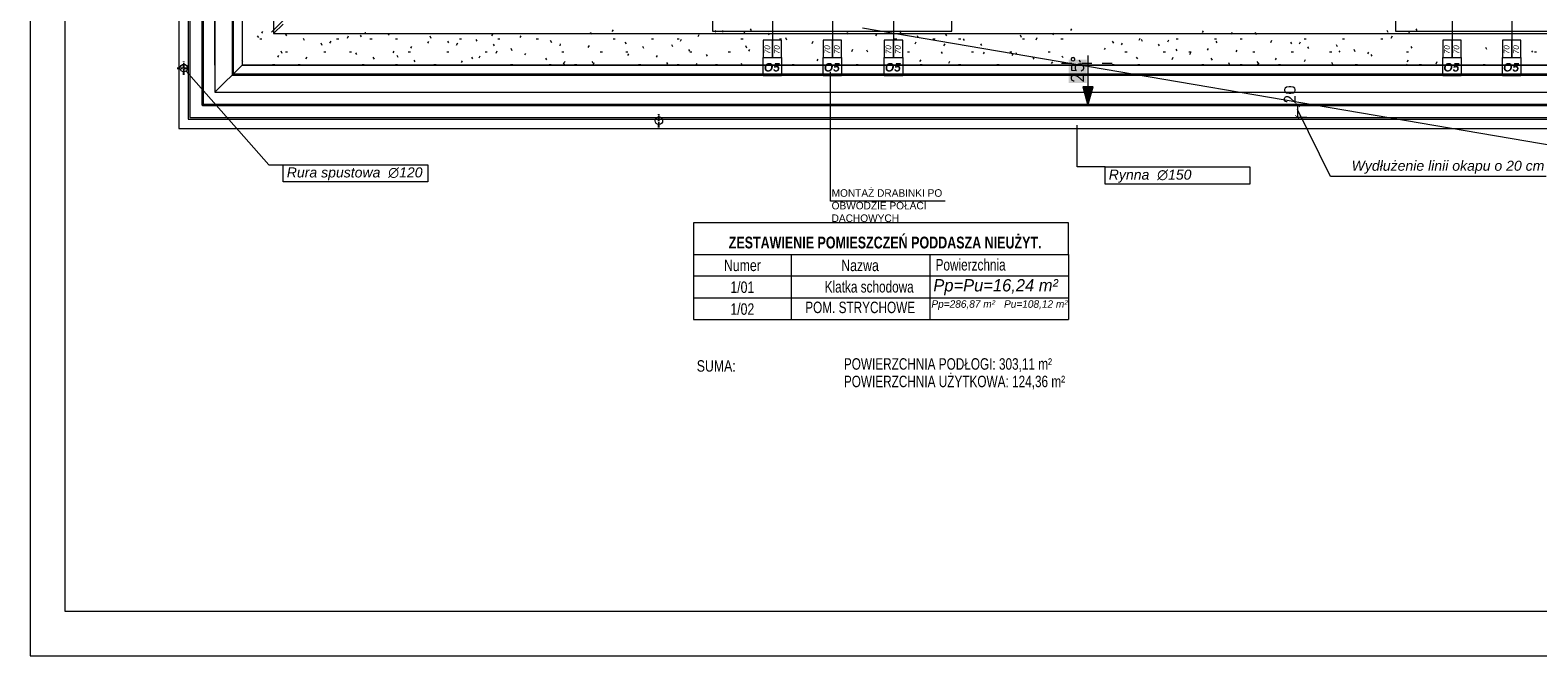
# Model space of a CAD drawing. Header units: millimetres. Extents: x -587 to 33545, y -26688 to 22494.
# Tile 49 of 256: x 8574 to 10968, y 5178 to 6172. Entities that reach past the tile are written whole.
import ezdxf
from ezdxf.lldxf.tags import DXFTag

# ---------------------------------------------------------------- set-up
doc = ezdxf.new("R2010")
doc.units = ezdxf.units.MM
doc.header["$MEASUREMENT"] = 0
doc.linetypes.add('AUSGEZOGEN', pattern=[0])
doc.linetypes.add('STRICHPUNKTX2', pattern=[2, 1, -0.5, 0, -0.5])
doc.layers.add('_B___I__', color=7, linetype='AUSGEZOGEN')
doc.layers.add('tabelki opis', color=7, linetype='Continuous')
for name, color, linetype, lineweight in [('A_l.przerywana', 250, 'ICAD_ISO03W100', 9), ('A_l.widokowa', 250, 'Continuous', 18), ('A_opisy', 166, 'Continuous', 15), ('A_wymiarowanie', 176, 'Continuous', 9), ('l. przerywana', 3, 'ICAD_ISO03W100', 9), ('l.przerywana', 104, 'ICAD_ISO03W100', 5), ('l.widokowa', 140, 'Continuous', 15), ('linia opisowa', 175, 'Continuous', 9), ('Nowe_820-G Rysunki Obrazki_Nr_pióra__1', 7, 'Continuous', 13), ('Nowe_820-G Rysunki Obrazki_Nr_pióra__101', 252, 'Continuous', 5), ('Nowe_820-G Rysunki Obrazki_Nr_pióra__19', 255, 'Continuous', 0), ('Nowe_820-G Rysunki Obrazki_Nr_pióra__23', 7, 'Continuous', 15), ('wymiarowanie', 176, 'Continuous', 9)]:
    doc.layers.add(name, color=color, linetype=linetype, lineweight=lineweight)
doc.styles.add('Arial$001H0', font='SIMPLEX')
doc.styles.add('ARIALL', font='GOTHIC.TTF', dxfattribs={"height": 40})
doc.styles.add('styl1', font='arial.ttf', dxfattribs={"height": 15})
doc.styles.add('styl2', font='simplex.shx')
doc.styles.add('STYL_AUTOMATYCZNY_53', font='arial.ttf', dxfattribs={"width": 0.7553})
doc.styles.add('STYL_AUTOMATYCZNY_54', font='txt', dxfattribs={"width": 0.7669})
tags = doc.linetypes.add('ICAD_ISO03W100', pattern=[30, 12, -18]).pattern_tags.tags
tags[6:7] = [DXFTag(74, 4), DXFTag(75, 0), DXFTag(340, '0'), DXFTag(46, 1.0), DXFTag(50, 0.0), DXFTag(44, 0.0), DXFTag(45, 0.0)]
tags[4:5] = [DXFTag(74, 4), DXFTag(75, 0), DXFTag(340, '0'), DXFTag(46, 1.0), DXFTag(50, 0.0), DXFTag(44, 0.0), DXFTag(45, 0.0)]
doc.dimstyles.new('Skala 1-100', dxfattribs={"dimtxt": 17, "dimasz": 7, "dimexe": 1, "dimexo": 1, "dimgap": 1.5, "dimtad": 1, "dimdec": 1, "dimrnd": 0.5, "dimtxsty": 'styl2', "dimblk": 'ARCHTICK', "dimcen": 7, "dimadec": 0, "dimazin": 0, "dimtfac": 1, "dimtdec": 1, "dimtmove": 1, "dimatfit": 3, "dimldrblk": 'ARCHTICK', "dimfxl": 15, "dimfxlon": 1, "dimlwd": -1, "dimlwe": -1, "dimarcsym": 0})

# ---------------------------------------------------------------- blocks, each defined once
blk = doc.blocks.new('_ArchTick')
at = {"color": 0, "linetype": 'ByBlock', "const_width": 0.15}
blk.add_lwpolyline([(-0.5, -0.5), (0.5, 0.5)], dxfattribs=at)
blk = doc.blocks.new('*D1882')
at = {"layer": 'Defpoints', "color": 0}
for p in [(10586.2, 6033.3), (10618.3, 6053.3), (10618.3, 6033.3)]:
    blk.add_point(p, dxfattribs=at)
at = {"layer": 'wymiarowanie', "color": 0}
for p, q in [((10601.2, 6053.3), (10585.2, 6053.3)), ((10601.2, 6033.3), (10585.2, 6033.3)), ((10586.2, 6053.3), (10586.2, 6033.3))]:
    blk.add_line(p, q, dxfattribs=at)
at = {"layer": 'wymiarowanie', "color": 0, "xscale": 7, "yscale": 7, "zscale": 7}
for p, rotation in [((10586.2, 6053.3), 90), ((10586.2, 6033.3), -90.00000000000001)]:
    blk.add_blockref('_ArchTick', p, dxfattribs=dict(at, rotation=rotation))
at = {"layer": 'wymiarowanie', "color": 0, "insert": (10574.2, 6069.5), "char_height": 17, "attachment_point": 5, "rotation": 90, "style": 'styl2'}
blk.add_mtext('20', dxfattribs=at)

msp = doc.modelspace()

# ---------------------------------------------------------------- hatches: boundary and pattern name
at = {"layer": 'l.widokowa', "true_color": 0xffffff}
msp.add_hatch(color=7, dxfattribs=at).paths.add_polyline_path([(10222.62, 6124.97), (10222.62, 6087.78), (10251.36, 6087.78), (10251.36, 6124.97)])
at = {"layer": 'l.widokowa'}
msp.add_hatch(color=7, dxfattribs=at).paths.add_polyline_path([(10253.05, 6052.28), (10261.5, 6081.86), (10245.44, 6081.86)])

# ---------------------------------------------------------------- linework, layer by layer
at = {"layer": '_B___I__', "linetype": 'STRICHPUNKTX2', "ltscale": 5}
for p, q in [((8807.25, 6111.69), (8828.25, 6111.69)), ((8817.75, 6101.19), (8817.75, 6122.19)), ((9572.06, 6017.46), (9572.06, 6038.46))]:
    msp.add_line(p, q, dxfattribs=at)
at = {"layer": 'A_l.przerywana', "color": 5, "lineweight": 35}
msp.add_lwpolyline([(8847.19, 7722.4), (8847.19, 6053.28), (11882.33, 6053.28), (11882.33, 7728.19), (11086.25, 7728.19), (11086.25, 7188.02), (9643.26, 7188.02), (9643.26, 7722.4)], close=True, dxfattribs=at)
at = {"layer": 'A_l.przerywana', "color": 7, "linetype": 'ICAD_ISO03W100', "lineweight": 13}
for points in [[(8867.19, 6116.46), (8867.19, 7665.01)], [(8910.37, 7659.22), (8910.37, 6116.46)], [(8867.19, 6116.46), (8867.19, 6073.28)], [(8910.37, 6116.46), (8867.19, 6073.28)], [(8910.37, 6116.46), (11819.15, 6116.46)], [(8867.19, 6073.28), (11819.15, 6073.28)]]:
    msp.add_lwpolyline(points, dxfattribs=at)
at = {"layer": 'A_l.przerywana', "color": 7, "linetype": 'ICAD_ISO03W100', "lineweight": 5}
msp.add_lwpolyline([(8910.37, 7659.22), (8910.37, 6116.46)], dxfattribs=at)
at = {"layer": 'A_l.przerywana', "color": 5, "ltscale": 0.5}
for points in [[(9657.16, 6170.2), (10037.36, 6170.2), (10037.36, 6451.25), (9657.16, 6451.25)], [(10741.74, 6170.2), (11104.16, 6170.2), (11104.16, 6451.25), (10741.74, 6451.25)]]:
    msp.add_lwpolyline(points, close=True, dxfattribs=at)
at = {"layer": 'A_l.widokowa', "color": 5}
for points in [[(8809.69, 7759.9), (8809.69, 6015.78), (11919.83, 6015.78), (11919.83, 7765.69), (11048.75, 7765.69), (11048.75, 7225.52), (9680.76, 7225.52), (9680.76, 7759.9)], [(8824.69, 7744.9), (8824.69, 6030.78), (11904.83, 6030.78), (11904.83, 7750.69), (11063.75, 7750.69), (11063.75, 7210.52), (9665.76, 7210.52), (9665.76, 7744.9)], [(8827.19, 7742.4), (8827.19, 6033.28), (11902.33, 6033.28), (11902.33, 7748.19), (11066.25, 7748.19), (11066.25, 7208.02), (9663.26, 7208.02), (9663.26, 7742.4)], [(8894.25, 7675.33), (8894.25, 6100.34), (11835.26, 6100.34), (11835.26, 7681.13), (11133.32, 7681.13), (11133.32, 7140.95), (9596.19, 7140.95), (9596.19, 7675.33)], [(8896.25, 7673.33), (8896.25, 6102.34), (11833.26, 6102.34), (11833.26, 7679.13), (11135.32, 7679.13), (11135.32, 7138.95), (9594.19, 7138.95), (9594.19, 7673.33)]]:
    msp.add_lwpolyline(points, close=True, dxfattribs=at)
at = {"layer": 'A_opisy'}
for p, q in [((9752.43, 6261.93), (9752.43, 6128.46)), ((9847.68, 6261.93), (9847.68, 6128.46)), ((9944.63, 6261.93), (9944.63, 6128.46)), ((10831.51, 6261.93), (10831.51, 6128.46)), ((10926.34, 6261.93), (10926.34, 6128.46))]:
    msp.add_line(p, q, dxfattribs=at)
at = {"layer": 'A_opisy', "ltscale": 0.3}
for points in [[(9737.83, 6155.86), (9737.83, 6128.46), (9752.43, 6128.46), (9752.43, 6155.86)], [(9752.43, 6155.86), (9752.43, 6128.46), (9767.04, 6128.46), (9767.04, 6155.86)], [(9833.08, 6155.86), (9833.08, 6128.46), (9847.68, 6128.46), (9847.68, 6155.86)], [(9847.68, 6155.86), (9847.68, 6128.46), (9862.29, 6128.46), (9862.29, 6155.86)], [(9930.02, 6155.86), (9930.02, 6128.46), (9944.63, 6128.46), (9944.63, 6155.86)], [(9944.63, 6155.86), (9944.63, 6128.46), (9959.23, 6128.46), (9959.23, 6155.86)], [(10816.9, 6155.86), (10816.9, 6128.46), (10831.51, 6128.46), (10831.51, 6155.86)], [(10831.51, 6155.86), (10831.51, 6128.46), (10846.11, 6128.46), (10846.11, 6155.86)], [(10911.73, 6155.86), (10911.73, 6128.46), (10926.34, 6128.46), (10926.34, 6155.86)], [(10926.34, 6155.86), (10926.34, 6128.46), (10940.94, 6128.46), (10940.94, 6155.86)], [(9767.04, 6128.46), (9767.04, 6099.25), (9737.83, 6099.25), (9737.83, 6128.46)], [(9862.29, 6128.46), (9862.29, 6099.25), (9833.08, 6099.25), (9833.08, 6128.46)], [(9959.23, 6128.46), (9959.23, 6099.25), (9930.02, 6099.25), (9930.02, 6128.46)], [(10846.11, 6128.46), (10846.11, 6099.25), (10816.9, 6099.25), (10816.9, 6128.46)], [(10940.94, 6128.46), (10940.94, 6099.25), (10911.73, 6099.25), (10911.73, 6128.46)]]:
    msp.add_lwpolyline(points, close=True, dxfattribs=at)
at = {"layer": 'A_wymiarowanie'}
for p, q in [((9844.78, 5900.21), (9844.78, 6105.95)), ((10026.94, 5900.21), (9844.78, 5900.21))]:
    msp.add_line(p, q, dxfattribs=at)
at = {"layer": 'l. przerywana', "color": 7, "ltscale": 0.2}
for centre in [(8817.75, 6111.69), (9572.06, 6027.96)]:
    msp.add_circle(centre, 6, dxfattribs=at)
at = {"layer": 'l.przerywana', "color": 7}
msp.add_line((8957.08, 6168.93), (9410.99, 6622.85), dxfattribs=at)
msp.add_lwpolyline([(9904.19, 7702.4), (8867.19, 7702.4), (8867.19, 6073.28), (11862.33, 6073.28), (11862.33, 7708.19), (11106.25, 7708.19), (11106.25, 7168.02), (9904.19, 7168.02), (9904.19, 7702.4), (8867.19, 7702.4)], dxfattribs=at)
msp.add_lwpolyline([(9904.19, 7702.4), (8867.19, 7702.4), (8867.19, 6073.28), (11862.33, 6073.28), (11862.33, 7708.19), (11106.25, 7708.19), (11106.25, 7168.02), (9904.19, 7168.02), (9904.19, 7702.4), (8867.19, 7702.4)], dxfattribs=at)
msp.add_lwpolyline([(8910.51, 7659.07), (8910.51, 6116.61), (11819, 6116.61), (11819, 7664.86), (11149.58, 7664.86), (11149.58, 7124.69), (9860.86, 7124.69), (9860.86, 7659.07)], close=True, dxfattribs=at)
at = {"layer": 'l.widokowa', "color": 7, "linetype": 'Continuous', "lineweight": 9}
for p, q in [((10253.05, 6131.74), (10253.05, 6052.28)), ((10227.69, 6119.06), (10211.63, 6119.06)), ((10259.81, 6119.06), (10243.75, 6119.06)), ((10291.93, 6119.06), (10275.87, 6119.06))]:
    msp.add_line(p, q, dxfattribs=at)
msp.add_lwpolyline([(10253.05, 6052.28), (10261.5, 6081.86), (10245.44, 6081.86)], close=True, dxfattribs=at)
at = {"layer": 'Nowe_820-G Rysunki Obrazki_Nr_pióra__1', "color": 7, "linetype": 'Continuous', "lineweight": 13}
for points in [[(9627.13, 5865.84), (9627.13, 5815.89)], [(10222.33, 5865.84), (9627.13, 5865.84)], [(10222.33, 5815.89), (10222.33, 5865.84)], [(9627.13, 5815.89), (9627.13, 5781.18)], [(9627.13, 5815.89), (10222.33, 5815.89)], [(9782.07, 5815.89), (9782.07, 5781.18)], [(10002.2, 5815.89), (10002.2, 5781.18)], [(10222.33, 5815.89), (10222.33, 5781.18)], [(9782.07, 5781.18), (9627.13, 5781.18)], [(9627.13, 5781.18), (9627.13, 5746.46)], [(10002.2, 5781.18), (9782.07, 5781.18)], [(9782.07, 5781.18), (9782.07, 5746.46)], [(10222.33, 5781.18), (10002.2, 5781.18)], [(10002.2, 5781.18), (10002.2, 5746.46)], [(10222.33, 5781.18), (10222.33, 5746.46)], [(9782.07, 5746.46), (9627.13, 5746.46)], [(9627.13, 5746.46), (9627.13, 5712.6)], [(10002.2, 5746.46), (9782.07, 5746.46)], [(9782.07, 5746.46), (9782.07, 5712.6)], [(10222.33, 5746.46), (10002.2, 5746.46)], [(10002.2, 5746.46), (10002.2, 5712.6)], [(10222.33, 5746.46), (10222.33, 5712.6)], [(9782.07, 5711.75), (9627.13, 5711.75)], [(10002.2, 5711.75), (9782.07, 5711.75)], [(10222.33, 5711.75), (10002.2, 5711.75)]]:
    msp.add_lwpolyline(points, dxfattribs=at)
at = {"layer": 'Nowe_820-G Rysunki Obrazki_Nr_pióra__101', "color": 252, "linetype": 'Continuous', "lineweight": 5}
for points in [[(8960.32, 7615.06), (8960.32, 6166.41)], [(8960.32, 6166.41), (8975.56, 6181.65)], [(8960.32, 6166.41), (11769.19, 6166.41)]]:
    msp.add_lwpolyline(points, dxfattribs=at)
at = {"layer": 'Nowe_820-G Rysunki Obrazki_Nr_pióra__19', "color": 255, "linetype": 'Continuous', "lineweight": 0}
for points in [[(8936.61, 6160.48), (8934.92, 6163.02)], [(8938.31, 6157.94), (8941.69, 6157.94)], [(8942.54, 6169.8), (8940.85, 6167.26)], [(8981.49, 6163.02), (8979.79, 6165.56)], [(9009.43, 6155.4), (9007.73, 6158.79)], [(9050.91, 6154.56), (9049.22, 6151.17)], [(9060.23, 6157.94), (9063.61, 6157.94)], [(9078.85, 6162.18), (9077.16, 6158.79)], [(9100.02, 6161.33), (9098.33, 6163.87)], [(9105.95, 6168.95), (9105.1, 6166.41)], [(9113.2, 6157.94), (9116.59, 6157.94)], [(9143.68, 6166.41), (9141.99, 6163.87)], [(9153.84, 6157.94), (9157.23, 6157.94)], [(9206.33, 6153.71), (9204.64, 6151.17)], [(9210.57, 6158.79), (9208.87, 6162.18)], [(9238.51, 6152.02), (9236.81, 6154.56)], [(9255.44, 6157.94), (9258.83, 6157.94)], [(9283.38, 6154.56), (9281.69, 6157.1)], [(9307.93, 6165.56), (9306.24, 6163.02)], [(9316.4, 6157.94), (9319.79, 6157.94)], [(9352.81, 6163.02), (9351.11, 6160.48)], [(9377.36, 6157.94), (9380.75, 6157.94)], [(9401.91, 6152.02), (9400.22, 6155.4)], [(9465.41, 6165.56), (9463.72, 6168.1)], [(9499.28, 6172.34), (9497.59, 6169.8)], [(9499.28, 6157.94), (9502.67, 6157.94)], [(9560.24, 6157.94), (9563.63, 6157.94)], [(9600.88, 6157.94), (9604.27, 6157.94)], [(9607.65, 6157.1), (9605.96, 6153.71)], [(9635.59, 6164.72), (9633.9, 6161.33)], [(9662.69, 6171.49), (9660.99, 6168.95)], [(9674.54, 6168.95), (9672.85, 6171.49)], [(9702.48, 6157.94), (9705.87, 6157.94)], [(9708.41, 6168.95), (9706.71, 6166.41)], [(9719.41, 6171.49), (9717.72, 6174.03)], [(9747.35, 6163.87), (9745.66, 6167.26)], [(9763.44, 6157.94), (9766.83, 6157.94)], [(9775.29, 6156.25), (9773.6, 6159.64)], [(9816.78, 6153.71), (9815.09, 6150.32)], [(9871.81, 6168.1), (9870.12, 6165.56)], [(9917.53, 6165.56), (9915.84, 6163.02)], [(9946.32, 6157.94), (9949.71, 6157.94)], [(9956.48, 6167.26), (9954.79, 6170.64)], [(9984.42, 6159.64), (9982.73, 6163.02)], [(10007.28, 6157.94), (10010.67, 6157.94)], [(10029.29, 6163.02), (10027.6, 6165.56)], [(10047.92, 6157.94), (10051.31, 6157.94)], [(10057.23, 6155.4), (10055.54, 6157.94)], [(10147.83, 6160.48), (10146.13, 6163.87)], [(10149.52, 6157.94), (10152.91, 6157.94)], [(10172.38, 6159.64), (10170.69, 6156.25)], [(10199.47, 6167.26), (10197.78, 6163.87)], [(10210.48, 6157.94), (10213.87, 6157.94)], [(10227.41, 6174.03), (10225.72, 6171.49)], [(10294.3, 6151.17), (10292.61, 6154.56)], [(10335.79, 6158.79), (10334.09, 6155.4)], [(10340.02, 6153.71), (10338.33, 6157.1)], [(10381.51, 6156.25), (10379.81, 6152.86)], [(10393.36, 6157.94), (10396.75, 6157.94)], [(10436.54, 6170.64), (10434.85, 6168.1)], [(10454.32, 6157.94), (10457.71, 6157.94)], [(10458.55, 6152.02), (10456.86, 6154.56)], [(10482.26, 6168.1), (10480.57, 6165.56)], [(10494.96, 6157.94), (10498.35, 6157.94)], [(10521.21, 6164.72), (10519.51, 6168.1)], [(10544.91, 6155.4), (10543.22, 6152.02)], [(10596.56, 6157.94), (10599.95, 6157.94)], [(10657.52, 6157.94), (10660.91, 6157.94)], [(10718.48, 6157.94), (10721.87, 6157.94)], [(10730.33, 6168.1), (10728.64, 6171.49)], [(10736.26, 6162.18), (10734.57, 6158.79)], [(10764.2, 6169.8), (10762.51, 6166.41)], [(10776.05, 6171.49), (10774.36, 6174.03)], [(8967.94, 6131.7), (8966.25, 6129.16)], [(8973.87, 6135.08), (8972.17, 6138.47)], [(8978.95, 6137.62), (8982.33, 6137.62)], [(9012.81, 6129.16), (9011.12, 6126.62)], [(9037.37, 6147.78), (9035.67, 6151.17)], [(9039.91, 6137.62), (9043.29, 6137.62)], [(9080.55, 6137.62), (9083.93, 6137.62)], [(9092.4, 6133.39), (9090.71, 6135.93)], [(9120.34, 6125.77), (9118.65, 6129.16)], [(9151.3, 6138.47), (9149.61, 6135.93)], [(9158.07, 6128.31), (9156.38, 6131.7)], [(9174.16, 6137.62), (9177.55, 6137.62)], [(9179.24, 6146.09), (9177.55, 6143.55)], [(9235.12, 6137.62), (9238.51, 6137.62)], [(9252.05, 6151.17), (9250.36, 6147.78)], [(9276.61, 6126.62), (9274.91, 6129.16)], [(9287.61, 6130.85), (9285.92, 6127.46)], [(9296.08, 6137.62), (9299.47, 6137.62)], [(9311.32, 6146.94), (9309.63, 6149.48)], [(9314.71, 6138.47), (9313.01, 6135.08)], [(9339.26, 6139.32), (9337.57, 6142.7)], [(9360.43, 6135.08), (9358.73, 6132.54)], [(9415.46, 6150.32), (9414.61, 6146.94)], [(9418, 6137.62), (9421.39, 6137.62)], [(9461.18, 6147.78), (9459.49, 6144.4)], [(9478.96, 6137.62), (9482.35, 6137.62)], [(9520.45, 6150.32), (9518.75, 6152.86)], [(9519.6, 6137.62), (9522.99, 6137.62)], [(9523.83, 6134.24), (9522.14, 6131.7)], [(9548.39, 6142.7), (9546.69, 6146.09)], [(9569.55, 6131.7), (9567.86, 6129.16)], [(9594.11, 6145.24), (9592.41, 6148.63)], [(9621.2, 6138.47), (9619.51, 6141.01)], [(9621.2, 6137.62), (9624.59, 6137.62)], [(9649.14, 6130.85), (9647.45, 6133.39)], [(9682.16, 6137.62), (9685.55, 6137.62)], [(9711.79, 6143.55), (9710.1, 6146.94)], [(9716.03, 6141.01), (9714.33, 6138.47)], [(9879.43, 6141.01), (9877.74, 6137.62)], [(9903.99, 6136.78), (9902.29, 6140.16)], [(9966.64, 6137.62), (9970.03, 6137.62)], [(9980.19, 6152.86), (9978.49, 6149.48)], [(10022.52, 6135.08), (10020.83, 6137.62)], [(10025.91, 6150.32), (10024.21, 6146.94)], [(10068.24, 6137.62), (10071.63, 6137.62)], [(10085.17, 6147.78), (10083.48, 6150.32)], [(10088.56, 6136.78), (10086.87, 6134.24)], [(10129.2, 6137.62), (10132.59, 6137.62)], [(10134.28, 6134.24), (10132.59, 6131.7)], [(10141.05, 6132.54), (10139.36, 6135.93)], [(10190.16, 6137.62), (10193.55, 6137.62)], [(10213.87, 6128.31), (10212.17, 6130.85)], [(10280.75, 6143.55), (10279.06, 6141.01)], [(10307.85, 6151.17), (10306.15, 6148.63)], [(10312.08, 6137.62), (10315.47, 6137.62)], [(10332.4, 6126.62), (10330.71, 6129.16)], [(10367.11, 6146.94), (10365.42, 6149.48)], [(10373.04, 6137.62), (10376.43, 6137.62)], [(10395.05, 6139.32), (10393.36, 6141.86)], [(10413.68, 6137.62), (10417.07, 6137.62)], [(10416.22, 6135.93), (10414.53, 6132.54)], [(10444.16, 6142.7), (10442.47, 6140.16)], [(10489.88, 6140.16), (10488.19, 6137.62)], [(10515.28, 6137.62), (10518.67, 6137.62)], [(10577.09, 6150.32), (10575.39, 6152.86)], [(10576.24, 6137.62), (10579.63, 6137.62)], [(10590.63, 6152.86), (10588.94, 6149.48)], [(10604.18, 6142.7), (10602.49, 6145.24)], [(10637.2, 6137.62), (10640.59, 6137.62)], [(10649.9, 6145.24), (10648.21, 6148.63)], [(10653.29, 6139.32), (10651.59, 6136.78)], [(10677.84, 6137.62), (10676.15, 6141.01)], [(10699.01, 6136.78), (10697.31, 6134.24)], [(10704.93, 6130.85), (10703.24, 6133.39)], [(10759.12, 6137.62), (10762.51, 6137.62)], [(10768.43, 6143.55), (10766.74, 6146.09)], [(10886.97, 6141.01), (10885.27, 6144.4)], [(10959.78, 6136.78), (10958.09, 6139.32)], [(10962.32, 6137.62), (10965.71, 6137.62)], [(8911.21, 6122.38), (8910.37, 6124.08)], [(8912.06, 6117.3), (8911.21, 6116.46)], [(8958.63, 6117.3), (8962.01, 6117.3)], [(8999.27, 6117.3), (9002.65, 6117.3)], [(9100.87, 6117.3), (9104.25, 6117.3)], [(9153.84, 6117.3), (9157.23, 6117.3)], [(9185.17, 6121.54), (9183.47, 6124.08)], [(9214.8, 6117.3), (9218.19, 6117.3)], [(9259.67, 6123.23), (9257.98, 6120.69)], [(9336.72, 6117.3), (9340.11, 6117.3)], [(9394.29, 6124.92), (9392.6, 6127.46)], [(9397.68, 6117.3), (9401.07, 6117.3)], [(9422.23, 6117.3), (9420.54, 6119.84)], [(9423.08, 6122.38), (9421.39, 6119.84)], [(9438.32, 6117.3), (9441.71, 6117.3)], [(9467.95, 6119.84), (9466.26, 6122.38)], [(9468.8, 6119.84), (9467.11, 6116.46)], [(9539.92, 6117.3), (9543.31, 6117.3)], [(9586.49, 6118.15), (9584.79, 6120.69)], [(9600.88, 6117.3), (9604.27, 6117.3)], [(9632.21, 6119), (9630.51, 6116.46)], [(9661.84, 6117.3), (9665.23, 6117.3)], [(9704.17, 6116.46), (9703.33, 6119)], [(9783.76, 6117.3), (9787.15, 6117.3)], [(9824.4, 6125.77), (9822.71, 6123.23)], [(9885.36, 6117.3), (9888.75, 6117.3)], [(9987.81, 6124.92), (9986.11, 6122.38)], [(9986.96, 6117.3), (9990.35, 6117.3)], [(10033.53, 6122.38), (10031.83, 6119)], [(10047.92, 6117.3), (10051.31, 6117.3)], [(10108.88, 6117.3), (10112.27, 6117.3)], [(10168.15, 6125.77), (10166.45, 6128.31)], [(10196.93, 6121.54), (10195.24, 6119)], [(10230.8, 6117.3), (10234.19, 6117.3)], [(10241.81, 6120.69), (10240.11, 6124.08)], [(10242.65, 6119), (10240.96, 6116.46)], [(10291.76, 6117.3), (10295.15, 6117.3)], [(10332.4, 6117.3), (10335.79, 6117.3)], [(10388.28, 6128.31), (10386.59, 6124.92)], [(10434, 6117.3), (10437.39, 6117.3)], [(10450.93, 6124.08), (10449.24, 6127.46)], [(10478.87, 6116.46), (10477.18, 6119.84)], [(10494.96, 6117.3), (10498.35, 6117.3)], [(10523.75, 6119.84), (10522.05, 6122.38)], [(10524.59, 6119.84), (10522.9, 6117.3)], [(10552.53, 6127.46), (10550.84, 6124.92)], [(10555.92, 6117.3), (10559.31, 6117.3)], [(10598.25, 6124.92), (10596.56, 6121.54)], [(10642.28, 6117.3), (10640.59, 6120.69)], [(10677.84, 6117.3), (10681.23, 6117.3)], [(10760.81, 6116.46), (10759.12, 6118.15)], [(10761.66, 6124.08), (10759.97, 6121.54)], [(10779.44, 6117.3), (10782.83, 6117.3)], [(10807.38, 6121.54), (10805.69, 6118.15)], [(10881.04, 6117.3), (10884.43, 6117.3)]]:
    msp.add_lwpolyline(points, dxfattribs=at)
at = {"layer": 'Nowe_820-G Rysunki Obrazki_Nr_pióra__23', "color": 7, "linetype": 'Continuous', "lineweight": 15}
for points in [[(8628.59, 8119.48), (8628.59, 5249.28)], [(8628.59, 5249.28), (12728.99, 5249.28)]]:
    msp.add_lwpolyline(points, dxfattribs=at)
at = {"layer": 'wymiarowanie'}
for p, q in [((11164, 5959.02), (9895.52, 6175.2)), ((8952.9, 5958.24), (8821.25, 6106.81)), ((10638.71, 5939.33), (10586.16, 6045.95)), ((10236.39, 5954.67), (10236.39, 6020.95)), ((8952.9, 5958.24), (8975.38, 5958.24)), ((10280.65, 5954.67), (10236.39, 5954.67)), ((10981, 5939.34), (10638.71, 5939.33))]:
    msp.add_line(p, q, dxfattribs=at)
msp.add_lwpolyline([(8573.71, 8148.27), (8573.71, 5178.27), (12773.71, 5178.27), (12773.71, 8148.27), (8573.71, 8148.27)], dxfattribs=at)
for points in [[(8975.38, 5958.24), (9205.46, 5958.24), (9205.46, 5930.87), (8975.38, 5930.87)], [(10280.65, 5954.67), (10510.73, 5954.67), (10510.73, 5927.3), (10280.65, 5927.3)]]:
    msp.add_lwpolyline(points, close=True, dxfattribs=at)

# ---------------------------------------------------------------- texts
at = {"layer": 'A_opisy', "ltscale": 0.3, "char_height": 9, "width": 91.4611, "attachment_point": 1, "rotation": 90, "style": 'ARIALL'}
for insert in [(9739.86, 6095.25), (9835.11, 6095.25), (9932.05, 6095.25), (10818.93, 6095.25), (10913.76, 6095.25)]:
    msp.add_mtext('\\pxqc;{\\fArial|b0|i1|c238|p34;70\\P70}', dxfattribs=dict(at, insert=insert))
at = {"layer": 'A_opisy', "ltscale": 0.3, "char_height": 13.5, "width": 91.4611, "attachment_point": 9, "style": 'ARIALL'}
for insert in [(9763.99, 6106.03), (9859.24, 6106.03), (9956.18, 6106.03), (10843.06, 6106.03), (10937.89, 6106.03)]:
    msp.add_mtext('{\\fArial|b1|i1|c238|p34;O5}', dxfattribs=dict(at, insert=insert))
at = {"layer": 'A_wymiarowanie', "insert": (10069.67, 5919.31), "char_height": 12, "width": 223.2778, "attachment_point": 3, "style": 'styl1'}
msp.add_mtext('\\pxql;{\\fCentury Gothic|b0|i0|c238|p34;MONTAŻ DRABINKI PO OBWODZIE POŁACI DACHOWYCH}', dxfattribs=at)
at = {"layer": 'l.widokowa', "color": 7, "style": 'Arial$001H0'}
msp.add_text('25°', height=19.247, rotation=90, dxfattribs=at).set_placement((10246.29, 6087.78))
at = {"layer": 'linia opisowa', "char_height": 15.96, "attachment_point": 7}
for s, insert, width in [('{\\fArial|b0|i1|c238|p0;Wydłużenie linii okapu o 20 cm}', (10672.11, 5943.82), 406.4755), ('{\\fArial|b0|i1|c238|p0;Rura spustowa  ∅120}', (8981.23, 5933.2), 278.7922), ('{\\fArial|b0|i1|c238|p0;Rynna  ∅150}', (10286.49, 5929.64), 278.7922)]:
    msp.add_mtext(s, dxfattribs=dict(at, insert=insert, width=width))
at = {"layer": 'Nowe_820-G Rysunki Obrazki_Nr_pióra__1', "color": 7, "linetype": 'Continuous', "lineweight": 13, "attachment_point": 7}
for s, insert, char_height, style in [('\\A1;{\\pql;\\fArial|b1|i0|c238|p0;\\W0.755300;ZESTAWIENIE POMIESZCZEŃ PODDASZA NIEUŻYT.}', (9683.01, 5824.97), 18.7884, 'STYL_AUTOMATYCZNY_53'), ('\\A1;{\\pql;\\fArial|b0|i0|c238|p0;\\W0.766900;Numer}', (9675.39, 5789.01), 18.2358, 'STYL_AUTOMATYCZNY_54'), ('\\A1;{\\pql;\\fArial|b0|i0|c238|p0;\\W0.766900;Nazwa}', (9861.65, 5789.01), 18.2358, 'STYL_AUTOMATYCZNY_54'), ('{\\A1;\\W0.7669;Powierzchnia }', (10011.51, 5789.93), 18.2358, 'STYL_AUTOMATYCZNY_54'), ('\\A1;{\\pql;\\fArial|b0|i0|c238|p0;\\W0.766900;1/01}', (9685.55, 5754.28), 18.2358, 'STYL_AUTOMATYCZNY_54'), ('{\\A1;\\W0.7669;Klatka schodowa}', (9835.41, 5754.99), 18.2358, 'STYL_AUTOMATYCZNY_54'), ('\\A1;{\\pql;\\fArial|b0|i0|c238|p0;\\W0.766900;1/02}', (9685.55, 5719.57), 18.2358, 'STYL_AUTOMATYCZNY_54'), ('{\\A1;\\W0.7669;POM. STRYCHOWE}', (9804.5, 5722.27), 18.2358, 'STYL_AUTOMATYCZNY_54'), ('{\\A1;\\W0.7669;POWIERZCHNIA PODŁOGI: 303,11 m²}', (9865.86, 5629.29), 18.2358, 'STYL_AUTOMATYCZNY_54'), ('\\A1;{\\pql;\\fArial|b0|i0|c238|p0;\\W0.766900;SUMA:}', (9632.21, 5629.29), 18.2358, 'STYL_AUTOMATYCZNY_54'), ('{\\A1;\\W0.7669;POWIERZCHNIA UŻYTKOWA: 124,36 m²}', (9865.86, 5601.52), 18.2358, 'STYL_AUTOMATYCZNY_54')]:
    msp.add_mtext(s, dxfattribs=dict(at, insert=insert, char_height=char_height, style=style))
at = {"layer": 'tabelki opis', "color": 7, "attachment_point": 1}
for s, insert, char_height, width in [('{\\fCentury Gothic|b0|i1|c238|p34;Pp=Pu=16,24 m²}', (10007.87, 5776.53), 19.584, 233.5984), ('{\\fCentury Gothic|b0|i1|c238|p34;Pp=286,87 m²}', (10004.81, 5742.98), 11.97, 136.8719), ('{\\fCentury Gothic|b0|i1|c238|p34;Pu=108,12 m²}', (10120.14, 5742.98), 11.97, 136.8719)]:
    msp.add_mtext(s, dxfattribs=dict(at, insert=insert, char_height=char_height, width=width))

# ---------------------------------------------------------------- dimensions: what is measured, and where the dimension line sits
at = {"layer": 'wymiarowanie'}
dim = msp.add_linear_dim(base=(10586.16, 6033.28), p1=(10618.28, 6053.28), p2=(10618.28, 6033.28), angle=90, dimstyle='Skala 1-100', dxfattribs=at)
dim.commit()
dim.dimension.update_dxf_attribs({"geometry": '*D1882', "text_midpoint": (10584.65, 6069.53), "dimtype": 160})

doc.saveas('drawing.dxf')
